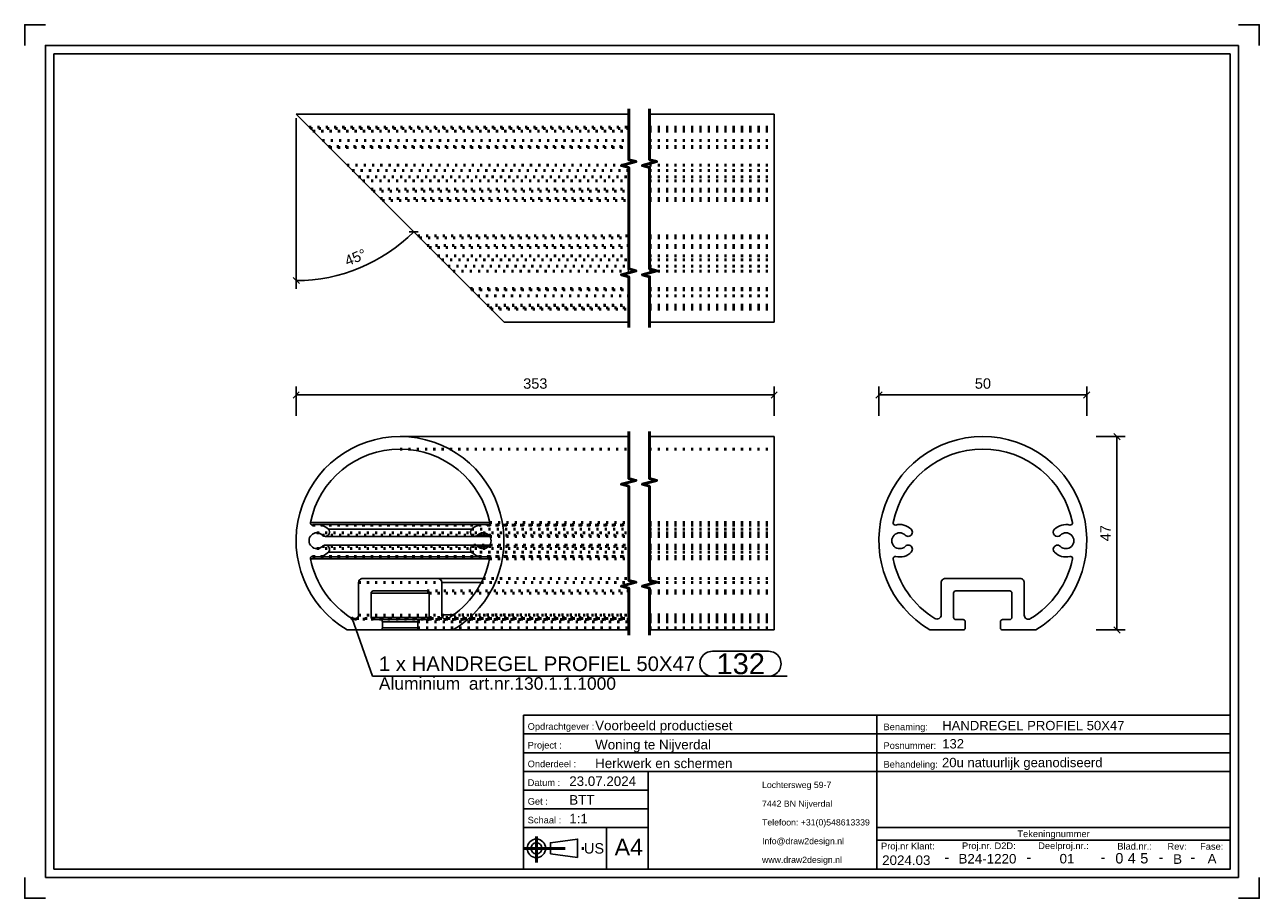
# Model space of a CAD drawing. Header units: millimetres. Extents: x 360 to 657, y -262 to -52.
import ezdxf
from ezdxf.enums import TextEntityAlignment as Align

# ---------------------------------------------------------------- set-up
doc = ezdxf.new("R2010")
doc.units = ezdxf.units.MM
doc.linetypes.add('DOT', pattern=[2, 0.5, -1.5])
doc.linetypes.add('STRICHPUNKT2', pattern=[18.5, 10, -4, 0.5, -4])
doc.layers.get('0').update_dxf_attribs({"linetype": 'CONTINUOUS'})
for name, color, linetype in [('DIM49', 4, 'CONTINUOUS'), ('TXT_ALL', 7, 'CONTINUOUS'), ('TXT_DIM49', 2, 'CONTINUOUS'), ('TXT_YELLOW', 2, 'CONTINUOUS')]:
    doc.layers.add(name, color=color, linetype=linetype)
doc.layers.add('LE_ALL', color=7, linetype='CONTINUOUS', lineweight=50)
doc.styles.add('ARIAL', font='arial.ttf')

# ---------------------------------------------------------------- blocks, each defined once
blk = doc.blocks.new('TFIELD_00005', base_point=(537.09, -252.98))
at = {"layer": 'TXT_YELLOW', "style": 'ARIAL'}
for s, p in [('Lochtersweg 59-7', (537.09, -234.98)), ('7442 BN Nijverdal', (537.09, -239.48)), ('Telefoon: +31(0)548613339', (537.09, -243.98)), ('Info@draw2design.nl', (537.09, -248.48)), ('www.draw2design.nl', (537.09, -252.98))]:
    blk.add_text(s, height=1.5, dxfattribs=at).set_placement(p, align=Align.MIDDLE_LEFT)
blk = doc.blocks.new('FLEX_00004', base_point=(549.9, -255.23))
blk.add_blockref('TFIELD_00005', (537.09, -252.98))
blk = doc.blocks.new('D2D_00003', base_point=(509.96, -253.38))
blk.add_blockref('FLEX_00004', (549.9, -255.23))
blk = doc.blocks.new('TFIELD_00007', base_point=(501.62, -249.92))
at = {"layer": 'TXT_YELLOW', "style": 'ARIAL'}
blk.add_text('A4', height=4, dxfattribs=at).set_placement((501.62, -249.92), align=Align.MIDDLE_LEFT)
blk = doc.blocks.new('FLEX_00006', base_point=(505, -249.92))
blk.add_blockref('TFIELD_00007', (501.62, -249.92))
blk = doc.blocks.new('TFIELD_00013', base_point=(494.24, -250.23))
at = {"layer": 'TXT_YELLOW', "style": 'ARIAL'}
blk.add_text('US', height=2.5, dxfattribs=at).set_placement((494.24, -250.23), align=Align.MIDDLE_LEFT)
blk = doc.blocks.new('FLEX_00012', base_point=(494.24, -250.23))
blk.add_blockref('TFIELD_00013', (494.24, -250.23))
blk = doc.blocks.new('US_00011', base_point=(484.15, -250.23))
blk.add_line((486.17, -251.57), (492.73, -252.46))
blk.add_lwpolyline([(486.17, -251.57), (486.17, -248.9), (492.73, -248.01), (492.73, -252.46)])
for radius in [2.22, 1.33]:
    blk.add_circle((482.82, -250.23), radius)
at = {"layer": 'LE_ALL', "color": 1, "linetype": 'STRICHPUNKT2'}
for p, q in [((482.82, -247.42), (482.82, -253.64)), ((479.71, -250.23), (494.58, -250.23))]:
    blk.add_line(p, q, dxfattribs=at)
blk.add_blockref('FLEX_00012', (494.24, -250.23))
blk = doc.blocks.new('SCHRIFE_00015', base_point=(490.71, -235.23))
for p, q in [((479.71, -218.23), (564.71, -218.23)), ((479.71, -218.23), (479.71, -255.23)), ((564.71, -218.23), (649.71, -218.23)), ((564.71, -255.23), (564.71, -218.23)), ((649.71, -218.23), (649.71, -255.23)), ((479.71, -222.73), (564.71, -222.73)), ((564.71, -222.73), (649.71, -222.73)), ((479.71, -227.23), (564.71, -227.23)), ((564.71, -227.23), (649.71, -227.23)), ((479.71, -231.73), (649.71, -231.73)), ((509.71, -231.73), (509.71, -255.23)), ((509.71, -236.23), (479.71, -236.23)), ((509.71, -240.73), (479.71, -240.73)), ((509.71, -245.23), (479.71, -245.23)), ((499.71, -245.23), (499.71, -255.23)), ((649.71, -245.23), (564.71, -245.23)), ((649.71, -248.23), (564.71, -248.23)), ((649.71, -255.23), (479.71, -255.23))]:
    blk.add_line(p, q)
at = {"layer": 'TXT_YELLOW', "style": 'ARIAL'}
for s, height, p in [('Voorbeeld productieset', 2.3, (496.94, -221.84)), ('HANDREGEL PROFIEL 50X47', 2.25, (580.43, -221.83)), ('Woning te Nijverdal', 2.3, (496.94, -226.44)), ('132', 2.25, (580.43, -226.22)), ('Herkwerk en schermen', 2.3, (496.94, -230.94)), ('20u natuurlijk geanodiseerd', 2.25, (580.38, -230.72)), ('23.07.2024', 2.3, (490.71, -235.23)), ('BTT', 2.3, (490.71, -239.73)), ('1:1', 2.3, (490.71, -244.23))]:
    blk.add_text(s, height=height, dxfattribs=at).set_placement(p)
for s, height, p in [('2024.03', 2.3, (571.79, -254.23)), ('B24-1220', 2.3, (591.31, -253.88)), ('01', 2.3, (610.45, -253.86)), ('B', 2.3, (637.05, -253.96)), ('A', 2.3, (645.35, -253.86)), ('-', 2.5, (581.54, -253.58)), ('-', 2.5, (601.28, -253.58)), ('-', 2.5, (619.11, -253.58)), ('-', 2.5, (633.05, -253.58)), ('-', 2.5, (640.7, -253.58))]:
    blk.add_text(s, height=height, dxfattribs=at).set_placement(p, align=Align.CENTER)
blk = doc.blocks.new('TFIELD_00019', base_point=(628.07, -252.61))
at = {"layer": 'TXT_ALL', "style": 'ARIAL'}
blk.add_text('5', height=2.5, dxfattribs=at).set_placement((628.07, -252.61), align=Align.MIDDLE_LEFT)
blk = doc.blocks.new('5_00018')
blk.add_blockref('TFIELD_00019', (628.07, -252.61))
blk = doc.blocks.new('TELLER1_00017')
blk.add_blockref('5_00018', (0, 0))
blk = doc.blocks.new('TFIELD_00022', base_point=(625.07, -252.61))
at = {"layer": 'TXT_ALL', "style": 'ARIAL'}
blk.add_text('4', height=2.5, dxfattribs=at).set_placement((625.07, -252.61), align=Align.MIDDLE_LEFT)
blk = doc.blocks.new('4_00021')
blk.add_blockref('TFIELD_00022', (625.07, -252.61))
blk = doc.blocks.new('TELLER2_00020')
blk.add_blockref('4_00021', (0, 0))
blk = doc.blocks.new('TFIELD_00025', base_point=(622.07, -252.61))
at = {"layer": 'TXT_ALL', "style": 'ARIAL'}
blk.add_text('0', height=2.5, dxfattribs=at).set_placement((622.07, -252.61), align=Align.MIDDLE_LEFT)
blk = doc.blocks.new('0_00024')
blk.add_blockref('TFIELD_00025', (622.07, -252.61))
blk = doc.blocks.new('TELLER3_00023')
blk.add_blockref('0_00024', (0, 0))
blk = doc.blocks.new('NL_00026', base_point=(480.71, -221.73))
at = {"layer": 'TXT_ALL', "color": 1, "style": 'ARIAL'}
blk.add_text('Tekeningnummer', height=1.6, dxfattribs=at).set_placement((607.21, -246.73), align=Align.MIDDLE_CENTER)
at = {"layer": 'TXT_YELLOW', "style": 'ARIAL'}
for s, p in [('Opdrachtgever :', (480.71, -221.73)), ('Benaming:', (566.31, -221.83)), ('Project :', (480.71, -226.23)), ('Posnummer:', (566.31, -226.33)), ('Onderdeel :', (480.71, -230.73)), ('Behandeling:', (566.31, -230.83)), ('Datum :', (480.71, -235.23)), ('Get :', (480.71, -239.73)), ('Schaal :', (480.71, -244.23)), ('Proj.nr Klant:', (565.71, -250.48)), ('Proj.nr. D2D:', (585.19, -250.41)), ('Deelproj.nr.:', (603.52, -250.4)), ('Blad.nr.:', (622.55, -250.52)), ('Rev:', (634.62, -250.56)), ('Fase:', (642.47, -250.56))]:
    blk.add_text(s, height=1.6, dxfattribs=at).set_placement(p)
blk = doc.blocks.new('SCHRIFE_00014')
for name, p in [('SCHRIFE_00015', (490.71, -235.23)), ('NL_00026', (480.71, -221.73)), ('TELLER3_00023', (0, 0)), ('TELLER2_00020', (0, 0)), ('TELLER1_00017', (0, 0))]:
    blk.add_blockref(name, p)
blk = doc.blocks.new('DINA4Q_00002', base_point=(649.71, -59.23))
for p, q in [((366.71, -255.23), (366.71, -59.23)), ((366.71, -59.23), (649.71, -59.23)), ((651.71, -57.23), (651.71, -257.23)), ((364.71, -257.23), (651.71, -257.23))]:
    blk.add_line(p, q)
for points in [[(359.71, -57.23), (359.71, -52.23), (364.71, -52.23)], [(651.71, -52.23), (656.71, -52.23), (656.71, -57.23)], [(364.71, -257.23), (364.71, -57.23), (651.71, -57.23)], [(649.71, -59.23), (649.71, -255.23), (366.71, -255.23)], [(359.71, -257.23), (359.71, -262.23), (364.71, -262.23)], [(651.71, -262.23), (656.71, -262.23), (656.71, -257.23)]]:
    blk.add_lwpolyline(points)
for name, p in [('SCHRIFE_00014', (0, 0)), ('D2D_00003', (509.96, -253.38)), ('US_00011', (484.15, -250.23)), ('FLEX_00006', (505, -249.92))]:
    blk.add_blockref(name, p)
blk = doc.blocks.new('_ZBL0046_00001')
blk.add_blockref('DINA4Q_00002', (649.71, -59.23))
blk = doc.blocks.new('_D1', base_point=(437.34, -110.31))
at = {"layer": 'DIM49', "color": 1}
for p, q in [((425.02, -74.74), (425.02, -115.74)), ((452.24, -102.01), (454.36, -102.04)), ((425.78, -114.48), (424.26, -113.01))]:
    blk.add_line(p, q, dxfattribs=at)
blk.add_ellipse((425.02, -73.74), major_axis=(40, 0), ratio=1, start_param=4.712389, end_param=5.497787, dxfattribs=at)
at = {"layer": 'TXT_DIM49', "style": 'ARIAL'}
for s, p in [('45', (437.34, -110.31)), ('°', (440.89, -108.84))]:
    blk.add_text(s, height=2.5, rotation=22.5001, dxfattribs=at).set_placement(p)
blk = doc.blocks.new('HANDREGEL PROFIEL 50X47_00031', base_point=(510.02, -85.99))
for p, q in [((425.02, -73.74), (505.02, -73.74)), ((425.02, -73.74), (475.02, -123.74)), ((510.02, -73.74), (540.02, -73.74)), ((540.02, -123.74), (540.02, -73.74)), ((475.02, -123.74), (505.02, -123.74)), ((510.02, -123.74), (540.02, -123.74))]:
    blk.add_line(p, q)
at = {"layer": 'LE_ALL', "color": 3, "linetype": 'DOT'}
for p, q in [((428.12, -76.84), (505.02, -76.84)), ((428.45, -77.17), (505.02, -77.17)), ((428.45, -77.18), (505.02, -77.18)), ((428.46, -77.19), (505.02, -77.19)), ((510.02, -76.84), (540.02, -76.84)), ((510.02, -77.17), (540.02, -77.17)), ((510.02, -77.18), (540.02, -77.18)), ((510.02, -77.19), (540.02, -77.19)), ((429.06, -77.79), (505.02, -77.79)), ((429.08, -77.8), (505.02, -77.8)), ((431.36, -80.09), (505.02, -80.09)), ((431.36, -80.09), (505.02, -80.09)), ((510.02, -77.79), (540.02, -77.79)), ((510.02, -77.8), (540.02, -77.8)), ((510.02, -80.09), (540.02, -80.09)), ((510.02, -80.09), (540.02, -80.09)), ((432.77, -81.5), (505.02, -81.5)), ((432.77, -81.5), (505.02, -81.5)), ((433.07, -81.79), (505.02, -81.79)), ((433.07, -81.79), (505.02, -81.79)), ((510.02, -81.5), (540.02, -81.5)), ((510.02, -81.5), (540.02, -81.5)), ((510.02, -81.79), (540.02, -81.79)), ((510.02, -81.79), (540.02, -81.79)), ((437.26, -85.99), (505.02, -85.99)), ((510.02, -85.99), (540.02, -85.99)), ((438.52, -87.25), (505.02, -87.25)), ((440.04, -88.77), (505.02, -88.77)), ((510.02, -87.25), (540.02, -87.25)), ((510.02, -88.77), (540.02, -88.77)), ((441.04, -89.77), (505.02, -89.77)), ((443.04, -91.77), (505.02, -91.77)), ((510.02, -89.77), (540.02, -89.77)), ((510.02, -91.77), (540.02, -91.77)), ((443.54, -92.27), (505.02, -92.27)), ((445.27, -93.99), (505.02, -93.99)), ((445.77, -94.49), (505.02, -94.49)), ((510.02, -92.27), (540.02, -92.27)), ((510.02, -93.99), (540.02, -93.99)), ((510.02, -94.49), (540.02, -94.49)), ((454.27, -102.99), (505.02, -102.99)), ((454.77, -103.49), (505.02, -103.49)), ((510.02, -102.99), (540.02, -102.99)), ((510.02, -103.49), (540.02, -103.49)), ((456.54, -105.27), (505.02, -105.27)), ((457.04, -105.77), (505.02, -105.77)), ((510.02, -105.27), (540.02, -105.27)), ((510.02, -105.77), (540.02, -105.77)), ((459.04, -107.77), (505.02, -107.77)), ((460.04, -108.77), (505.02, -108.77)), ((510.02, -107.77), (540.02, -107.77)), ((510.02, -108.77), (540.02, -108.77)), ((461.57, -110.29), (505.02, -110.29)), ((462.78, -111.5), (505.02, -111.5)), ((510.02, -110.29), (540.02, -110.29)), ((510.02, -111.5), (540.02, -111.5)), ((466.95, -115.68), (505.02, -115.68)), ((466.97, -115.7), (505.02, -115.7)), ((510.02, -115.68), (540.02, -115.68)), ((510.02, -115.7), (540.02, -115.7)), ((467.23, -115.96), (505.02, -115.96)), ((467.26, -115.99), (505.02, -115.99)), ((468.68, -117.4), (505.02, -117.4)), ((468.68, -117.4), (505.02, -117.4)), ((510.02, -115.96), (540.02, -115.96)), ((510.02, -115.99), (540.02, -115.99)), ((510.02, -117.4), (540.02, -117.4)), ((510.02, -117.4), (540.02, -117.4)), ((470.96, -119.69), (505.02, -119.69)), ((470.98, -119.7), (505.02, -119.7)), ((471.57, -120.3), (505.02, -120.3)), ((471.58, -120.31), (505.02, -120.31)), ((471.59, -120.32), (505.02, -120.32)), ((471.92, -120.64), (505.02, -120.64)), ((510.02, -119.69), (540.02, -119.69)), ((510.02, -119.7), (540.02, -119.7)), ((510.02, -120.3), (540.02, -120.3)), ((510.02, -120.31), (540.02, -120.31)), ((510.02, -120.32), (540.02, -120.32)), ((510.02, -120.64), (540.02, -120.64))]:
    blk.add_line(p, q, dxfattribs=at)
blk.add_blockref('_D1', (437.34, -110.31))
blk = doc.blocks.new('HANDREGEL PROFIEL 50X47_00030')
blk.add_blockref('HANDREGEL PROFIEL 50X47_00031', (510.02, -85.99))
blk = doc.blocks.new('Handregel_00029')
blk.add_blockref('HANDREGEL PROFIEL 50X47_00030', (0, 0))
blk = doc.blocks.new('_A3D0117_00028')
blk.add_blockref('Handregel_00029', (0, 0))
blk = doc.blocks.new('_SHORTEN_00032', base_point=(505.02, -124.99))
at = {"layer": 'LE_ALL', "color": 4}
for points in [[(505.02, -124.99), (505.02, -112.81), (503.27, -112.34), (506.77, -111.4), (505.02, -110.93), (505.02, -86.56), (503.27, -86.09), (506.77, -85.15), (505.02, -84.68), (505.02, -72.49)], [(510.02, -124.99), (510.02, -112.81), (508.27, -112.34), (511.77, -111.4), (510.02, -110.93), (510.02, -86.56), (508.27, -86.09), (511.77, -85.15), (510.02, -84.68), (510.02, -72.49)]]:
    blk.add_lwpolyline(points, dxfattribs=at)
blk = doc.blocks.new('_ANS0117_00027')
for name, p in [('_A3D0117_00028', (0, 0)), ('_SHORTEN_00032', (505.02, -124.99))]:
    blk.add_blockref(name, p)
blk = doc.blocks.new('_D2', base_point=(479.63, -139.74))
at = {"layer": 'DIM49', "color": 1}
for p, q in [((425.01, -146.24), (425.01, -139.24)), ((540.01, -146.24), (540.01, -139.24)), ((425.76, -140.49), (424.26, -141.99)), ((425.01, -141.24), (540.01, -141.24)), ((539.26, -141.99), (540.76, -140.49))]:
    blk.add_line(p, q, dxfattribs=at)
at = {"layer": 'TXT_DIM49', "style": 'ARIAL'}
blk.add_text('353', height=2.5, dxfattribs=at).set_placement((479.63, -139.74))
blk = doc.blocks.new('SHAPE_00051', base_point=(438.51, -195))
at = {"layer": 'DIM49', "color": 3}
for p, q in [((438.25, -194.96), (438.77, -194.96)), ((438.31, -195.16), (438.72, -195.16)), ((438.63, -194.76), (438.4, -194.76)), ((438.51, -195), (443.41, -208.85)), ((525.14, -202.85), (538.66, -202.85)), ((443.41, -208.85), (543.16, -208.85)), ((538.66, -208.85), (525.14, -208.85))]:
    blk.add_line(p, q, dxfattribs=at)
blk.add_lwpolyline([(438.36, -194.78), (438.31, -194.83), (438.28, -194.89), (438.25, -194.95), (438.25, -195.02), (438.27, -195.09), (438.3, -195.15), (438.34, -195.2), (438.4, -195.24), (438.47, -195.26), (438.53, -195.26), (438.6, -195.25), (438.66, -195.22), (438.71, -195.17), (438.75, -195.11), (438.77, -195.05), (438.78, -194.98), (438.76, -194.91), (438.73, -194.85), (438.68, -194.8), (438.63, -194.76), (438.56, -194.74), (438.49, -194.74), (438.43, -194.75)], close=True, dxfattribs=at)
for centre, start_param, end_param in [((525.14, -205.85), 1.570796, 4.712389), ((538.66, -205.85), 4.712389, 7.853982)]:
    blk.add_ellipse(centre, major_axis=(3, 0), ratio=1, start_param=start_param, end_param=end_param, dxfattribs=at)
at = {"layer": 'TXT_DIM49', "style": 'ARIAL'}
for s, height, p in [('1 x HANDREGEL PROFIEL 50X47', 3.5, (444.91, -205.85)), ('132', 5, (526.14, -205.85)), ('Aluminium', 3, (444.91, -210.6)), ('art.nr.130.1.1.1000', 3, (466.55, -210.6))]:
    blk.add_text(s, height=height, dxfattribs=at).set_placement(p, align=Align.MIDDLE_LEFT)
blk = doc.blocks.new('HANDREGEL PROFIEL 50X47_00037', base_point=(510.01, -188.35))
for p, q in [((450.01, -151.24), (505.01, -151.24)), ((510.01, -151.24), (540.01, -151.24)), ((540.01, -197.74), (540.01, -151.24)), ((428.44, -171.92), (471.58, -171.92)), ((430.01, -172.38), (470.01, -172.38)), ((432.76, -173.52), (467.26, -173.52)), ((468.67, -174.94), (471.35, -174.94)), ((470.01, -172.38), (471.43, -172.38)), ((470.97, -172.5), (471.21, -172.5)), ((432.06, -175.23), (471.59, -175.23)), ((432.06, -177.34), (467.77, -177.34)), ((467.95, -177.32), (471.6, -177.32)), ((467.96, -175.23), (471.59, -175.23)), ((468.67, -177.63), (471.35, -177.63)), ((428.46, -180.65), (471.56, -180.65)), ((430.01, -180.18), (470.01, -180.18)), ((432.76, -179.05), (467.26, -179.05)), ((470.01, -180.18), (471.41, -180.18)), ((470.95, -180.07), (471.2, -180.07)), ((459.04, -185.35), (470.04, -185.35)), ((460.04, -186.35), (469.55, -186.35)), ((443.04, -188.85), (443.04, -194.74)), ((443.04, -188.85), (457.04, -188.85)), ((456.54, -188.35), (443.54, -188.35)), ((457.04, -194.74), (457.04, -188.85)), ((438.51, -195), (439.56, -195)), ((443.04, -194.74), (457.04, -194.74)), ((443.54, -195.24), (445.26, -195.24)), ((445.26, -195.24), (454.76, -195.24)), ((445.76, -195.74), (445.76, -197.24)), ((445.76, -195.74), (454.26, -195.74)), ((454.26, -197.24), (454.26, -195.74)), ((454.76, -195.24), (456.54, -195.24)), ((460.04, -194.12), (462.84, -194.12)), ((445.26, -197.74), (437.25, -197.74)), ((445.26, -197.74), (454.76, -197.74)), ((445.76, -197.24), (454.26, -197.24)), ((462.77, -197.74), (454.76, -197.74)), ((462.77, -197.74), (505.01, -197.74)), ((510.01, -197.74), (540.01, -197.74))]:
    blk.add_line(p, q)
blk.add_lwpolyline([(440.04, -194.15, -0.414214), (439.04, -195.15, -0.138346), (438.51, -195, -0.207687), (428.46, -180.65, -0.474633), (428.95, -180.05, -0.061122), (429.07, -180.07, 0.061122), (430.01, -180.18, 0.198584), (432.76, -179.05, 0.668636), (432.06, -177.34, 0.198584), (431.35, -177.63, -0.198584), (430.01, -178.18, -1), (430.01, -174.38, -0.198585), (431.35, -174.94, 0.198585), (432.06, -175.23, 0.668635), (432.76, -173.52, 0.198585), (430.01, -172.38, 0.06212), (429.05, -172.5, -0.06212), (428.93, -172.52, -0.473414), (428.44, -171.92, -0.357391), (450.01, -154.24, -0.357391), (471.58, -171.92, -0.473415), (471.09, -172.52, -0.062115), (470.97, -172.5, 0.062115), (470.01, -172.38, 0.198598), (467.26, -173.52, 0.668616), (467.96, -175.23, 0.198598), (468.67, -174.94, -0.198598), (470.01, -174.38, -1), (470.01, -178.18, -0.19854), (468.67, -177.63, 0.204155), (467.95, -177.32, 0.660916), (467.23, -179.02, 0.201418), (470.01, -180.18, 0.061117), (470.95, -180.07, -0.061117), (471.07, -180.05, -0.474633), (471.56, -180.65, -0.206945), (461.56, -194.97, -0.139072), (461.04, -195.12, -0.414214), (460.04, -194.12), (460.04, -186.35, 0.414214), (459.04, -185.35), (441.04, -185.35, 0.414214), (440.04, -186.35)], format="xyb", close=True)
for centre, radius, start, end in [((450.01, -176.24), 25, 90, -120.6834), ((450.01, -176.24), 25, -59.3166, 90), ((443.54, -188.85), 0.5, 90, 180), ((456.54, -188.85), 0.5, 0, 90), ((443.54, -194.74), 0.5, 180, -90), ((445.26, -195.74), 0.5, 0, 90), ((454.76, -195.74), 0.5, 90, 180), ((456.54, -194.74), 0.5, -90, 0), ((445.26, -197.24), 0.5, -90, 0), ((454.76, -197.24), 0.5, 180, -90)]:
    blk.add_arc(centre, radius, start, end)
at = {"layer": 'LE_ALL', "color": 3, "linetype": 'DOT'}
for p, q in [((450.01, -154.24), (505.01, -154.24)), ((510.01, -154.24), (540.01, -154.24)), ((471.58, -171.92), (505.01, -171.92)), ((471.58, -171.92), (505.01, -171.92)), ((510.01, -171.92), (540.01, -171.92)), ((510.01, -171.92), (540.01, -171.92)), ((428.93, -172.52), (505.01, -172.52)), ((429.05, -172.5), (505.01, -172.5)), ((430.01, -174.38), (470.01, -174.38)), ((431.35, -174.94), (505.01, -174.94)), ((467.26, -173.52), (505.01, -173.52)), ((467.26, -173.52), (505.01, -173.52)), ((470.01, -174.38), (505.01, -174.38)), ((471.09, -172.52), (505.01, -172.52)), ((471.21, -172.5), (505.01, -172.5)), ((471.35, -174.94), (505.01, -174.94)), ((471.43, -172.38), (505.01, -172.38)), ((510.01, -172.38), (540.01, -172.38)), ((510.01, -172.5), (540.01, -172.5)), ((510.01, -172.5), (540.01, -172.5)), ((510.01, -172.52), (540.01, -172.52)), ((510.01, -172.52), (540.01, -172.52)), ((510.01, -173.52), (540.01, -173.52)), ((510.01, -173.52), (540.01, -173.52)), ((510.01, -174.38), (540.01, -174.38)), ((510.01, -174.94), (540.01, -174.94)), ((510.01, -174.94), (540.01, -174.94)), ((430.01, -178.18), (470.01, -178.18)), ((431.35, -177.63), (505.01, -177.63)), ((467.77, -177.34), (505.01, -177.34)), ((470.01, -178.18), (505.01, -178.18)), ((471.35, -177.63), (505.01, -177.63)), ((471.59, -175.23), (505.01, -175.23)), ((471.59, -175.23), (505.01, -175.23)), ((471.6, -177.32), (505.01, -177.32)), ((510.01, -175.23), (540.01, -175.23)), ((510.01, -175.23), (540.01, -175.23)), ((510.01, -177.32), (540.01, -177.32)), ((510.01, -177.34), (540.01, -177.34)), ((510.01, -177.63), (540.01, -177.63)), ((510.01, -177.63), (540.01, -177.63)), ((510.01, -178.18), (540.01, -178.18)), ((428.95, -180.05), (505.01, -180.05)), ((429.07, -180.07), (505.01, -180.07)), ((467.23, -179.02), (505.01, -179.02)), ((467.26, -179.05), (505.01, -179.05)), ((471.07, -180.05), (505.01, -180.05)), ((471.2, -180.07), (505.01, -180.07)), ((471.41, -180.18), (505.01, -180.18)), ((471.56, -180.65), (505.01, -180.65)), ((471.56, -180.65), (505.01, -180.65)), ((510.01, -179.02), (540.01, -179.02)), ((510.01, -179.05), (540.01, -179.05)), ((510.01, -180.05), (540.01, -180.05)), ((510.01, -180.05), (540.01, -180.05)), ((510.01, -180.07), (540.01, -180.07)), ((510.01, -180.07), (540.01, -180.07)), ((510.01, -180.18), (540.01, -180.18)), ((510.01, -180.65), (540.01, -180.65)), ((510.01, -180.65), (540.01, -180.65)), ((440.04, -186.35), (460.04, -186.35)), ((469.55, -186.35), (505.01, -186.35)), ((470.04, -185.35), (505.01, -185.35)), ((510.01, -185.35), (540.01, -185.35)), ((510.01, -186.35), (540.01, -186.35)), ((456.54, -188.35), (505.01, -188.35)), ((457.04, -188.85), (505.01, -188.85)), ((510.01, -188.35), (540.01, -188.35)), ((510.01, -188.85), (540.01, -188.85)), ((439.04, -195.15), (505.01, -195.15)), ((439.56, -195), (505.01, -195)), ((440.04, -194.15), (505.01, -194.15)), ((454.26, -195.74), (505.01, -195.74)), ((456.54, -195.24), (505.01, -195.24)), ((457.04, -194.74), (505.01, -194.74)), ((461.04, -195.12), (505.01, -195.12)), ((461.56, -194.97), (505.01, -194.97)), ((462.84, -194.12), (505.01, -194.12)), ((510.01, -194.12), (540.01, -194.12)), ((510.01, -194.15), (540.01, -194.15)), ((510.01, -194.74), (540.01, -194.74)), ((510.01, -194.97), (540.01, -194.97)), ((510.01, -195), (540.01, -195)), ((510.01, -195.12), (540.01, -195.12)), ((510.01, -195.15), (540.01, -195.15)), ((510.01, -195.24), (540.01, -195.24)), ((510.01, -195.74), (540.01, -195.74)), ((454.26, -197.24), (505.01, -197.24)), ((510.01, -197.24), (540.01, -197.24))]:
    blk.add_line(p, q, dxfattribs=at)
for name, p in [('_D2', (479.63, -139.74)), ('SHAPE_00051', (438.51, -195))]:
    blk.add_blockref(name, p)
blk = doc.blocks.new('HANDREGEL PROFIEL 50X47_00036')
blk.add_blockref('HANDREGEL PROFIEL 50X47_00037', (510.01, -188.35))
blk = doc.blocks.new('Handregel_00035')
blk.add_blockref('HANDREGEL PROFIEL 50X47_00036', (0, 0))
blk = doc.blocks.new('_A3D0118_00034')
blk.add_blockref('Handregel_00035', (0, 0))
blk = doc.blocks.new('_SHORTEN_00038', base_point=(505.01, -198.99))
at = {"layer": 'LE_ALL', "color": 4}
for points in [[(505.01, -198.99), (505.01, -187.68), (503.26, -187.21), (506.76, -186.28), (505.01, -185.81), (505.01, -163.18), (503.26, -162.71), (506.76, -161.78), (505.01, -161.31), (505.01, -149.99)], [(510.01, -198.99), (510.01, -187.68), (508.26, -187.21), (511.76, -186.28), (510.01, -185.81), (510.01, -163.18), (508.26, -162.71), (511.76, -161.78), (510.01, -161.31), (510.01, -149.99)]]:
    blk.add_lwpolyline(points, dxfattribs=at)
blk = doc.blocks.new('_ANS0118_00033')
for name, p in [('_A3D0118_00034', (0, 0)), ('_SHORTEN_00038', (505.01, -198.99))]:
    blk.add_blockref(name, p)
blk = doc.blocks.new('_D3', base_point=(588.28, -139.74))
at = {"layer": 'DIM49', "color": 1}
for p, q in [((565.2, -146.24), (565.2, -139.24)), ((615.2, -146.24), (615.2, -139.24)), ((565.95, -140.49), (564.45, -141.99)), ((615.2, -141.24), (565.2, -141.24)), ((614.45, -141.99), (615.95, -140.49))]:
    blk.add_line(p, q, dxfattribs=at)
at = {"layer": 'TXT_DIM49', "style": 'ARIAL'}
blk.add_text('50', height=2.5, dxfattribs=at).set_placement((588.28, -139.74))
blk = doc.blocks.new('_D4', base_point=(620.95, -176.41))
at = {"layer": 'DIM49', "color": 1}
for p, q in [((617.45, -151.24), (624.45, -151.24)), ((623.2, -151.99), (621.7, -150.49)), ((622.45, -197.74), (622.45, -151.24)), ((617.45, -197.74), (624.45, -197.74)), ((621.7, -196.99), (623.2, -198.49))]:
    blk.add_line(p, q, dxfattribs=at)
at = {"layer": 'TXT_DIM49', "style": 'ARIAL'}
blk.add_text('47', height=2.5, rotation=90.0002, dxfattribs=at).set_placement((620.95, -176.41))
blk = doc.blocks.new('HANDREGEL PROFIEL 50X47_00043', base_point=(600.18, -194.15))
for points in [[(577.44, -197.74, -3.644957), (602.96, -197.74), (594.95, -197.74, -0.414214), (594.45, -197.24), (594.45, -195.74, -0.414214), (594.95, -195.24), (596.68, -195.24, 0.414214), (597.18, -194.74), (597.18, -188.85, 0.414214), (596.68, -188.35), (583.68, -188.35, 0.414214), (583.18, -188.85), (583.18, -194.74, 0.414214), (583.68, -195.24), (585.45, -195.24, -0.414214), (585.95, -195.74), (585.95, -197.24, -0.414214), (585.45, -197.74)], [(600.18, -194.15), (600.18, -186.35, 0.414214), (599.18, -185.35), (581.18, -185.35, 0.414214), (580.18, -186.35), (580.18, -194.12, -0.587106), (578.65, -194.97, -0.206945), (568.65, -180.65, -0.551755), (569.26, -180.07, 0.265807), (572.99, -179.02, 1), (571.54, -177.63, -2.409712), (571.54, -174.94, 1), (572.96, -173.52, 0.263969), (569.24, -172.5, -0.551755), (568.63, -171.92, -0.81945), (611.77, -171.92, -0.551761), (611.16, -172.5, 0.263961), (607.45, -173.52, 1), (608.86, -174.94, -2.40991), (608.86, -177.63, 1), (607.45, -179.05, 0.262896), (611.14, -180.07, -0.551761), (611.76, -180.65, -0.207687), (601.7, -195, -0.586149)]]:
    blk.add_lwpolyline(points, format="xyb", close=True)
for name, p in [('_D3', (588.28, -139.74)), ('_D4', (620.95, -176.41))]:
    blk.add_blockref(name, p)
blk = doc.blocks.new('HANDREGEL PROFIEL 50X47_00042')
blk.add_blockref('HANDREGEL PROFIEL 50X47_00043', (600.18, -194.15))
blk = doc.blocks.new('Handregel_00041')
blk.add_blockref('HANDREGEL PROFIEL 50X47_00042', (0, 0))
blk = doc.blocks.new('_A3D0119_00040')
blk.add_blockref('Handregel_00041', (0, 0))
blk = doc.blocks.new('_ANS0119_00039')
blk.add_blockref('_A3D0119_00040', (0, 0))

msp = doc.modelspace()

# ---------------------------------------------------------------- block references
for name in ['_ZBL0046_00001', '_ANS0117_00027', '_ANS0118_00033', '_ANS0119_00039']:
    msp.add_blockref(name, (0, 0))

doc.saveas('drawing.dxf')
